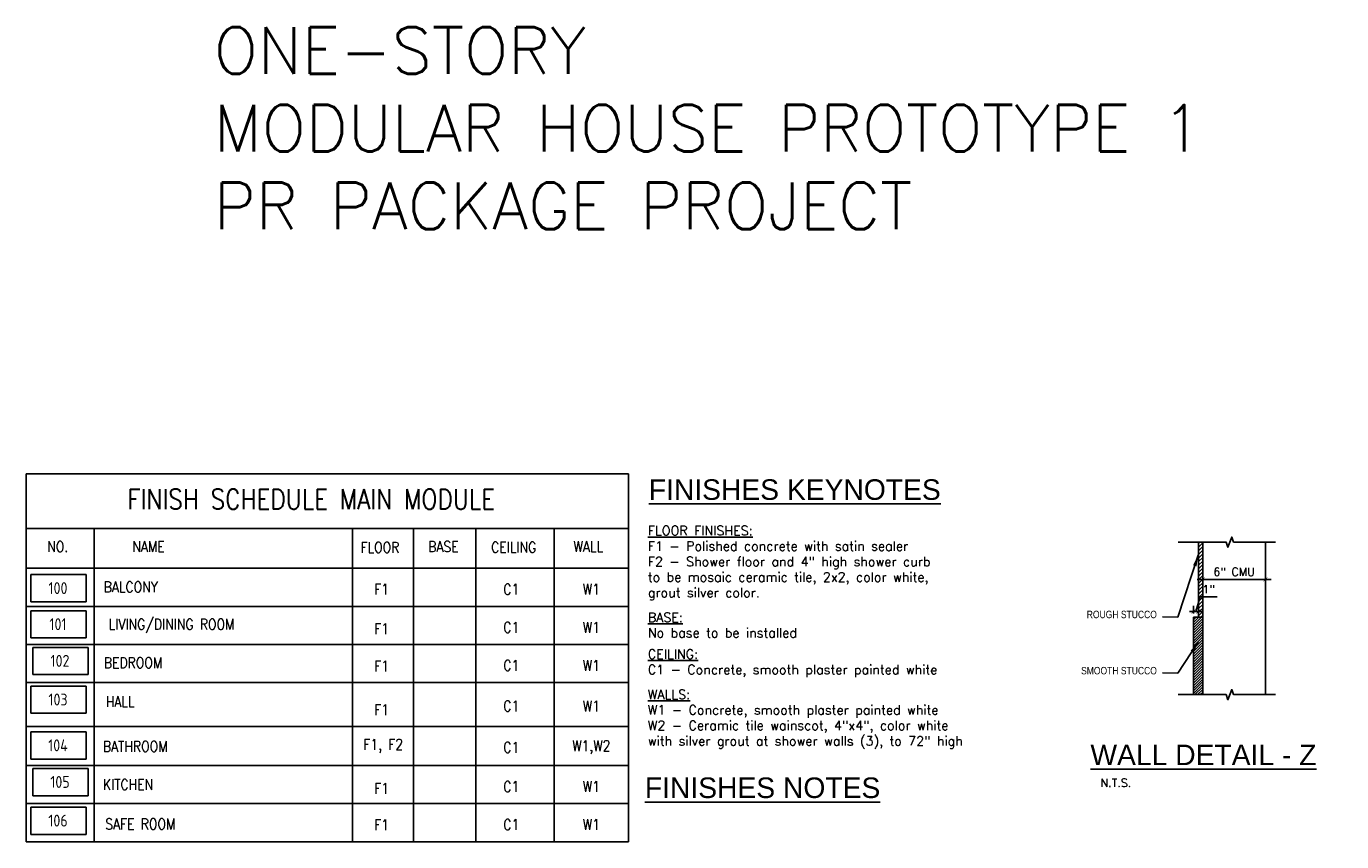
# Model space of a CAD drawing. Header units: inches. Extents: x -3803 to 30266, y -3756 to 4522.
# Tile 5 of 47: x 23293 to 24000, y 1399 to 1837. Entities that reach past the tile are written whole.
import ezdxf
from ezdxf.enums import TextEntityAlignment as Align

# ---------------------------------------------------------------- set-up
doc = ezdxf.new("R2010")
doc.units = ezdxf.units.IN
doc.header["$LTSCALE"] = 0.011
doc.header["$MEASUREMENT"] = 0
doc.layers.get('0').update_dxf_attribs({"linetype": 'CONTINUOUS'})
doc.layers.add('A-STAIRS', color=3, linetype='CONTINUOUS', lineweight=0)
for name, color, linetype in [('Object', 7, 'CONTINUOUS'), ('Pl_a_text', 2, 'CONTINUOUS'), ('SCHEDULE', 7, 'CONTINUOUS'), ('TEXT', 2, 'CONTINUOUS'), ('TXT', 2, 'CONTINUOUS')]:
    doc.layers.add(name, color=color, linetype=linetype)
doc.styles.add('ARCHQUIK', font='archquik.shx')
doc.styles.add('BOLD', font='ARIALN.TTF', dxfattribs={"width": 1.2})
doc.styles.add('ROMANS', font='romans.shx')
doc.styles.add('SCHED-INFO', font='romans.shx', dxfattribs={"width": 0.85, "height": 4})
doc.styles.add('SCHED-TITLE', font='romans.shx', dxfattribs={"width": 0.85, "height": 7.5})
doc.dimstyles.new('Copy of STANDARD', dxfattribs={"dimtxt": 8, "dimasz": 3, "dimexe": 3, "dimexo": 3, "dimgap": 3, "dimtad": 1, "dimrnd": 1, "dimzin": 3, "dimdsep": 46, "dimlunit": 4, "dimtxsty": 'Standard', "dimblk": 'ARCHTICK', "dimcen": 3, "dimdle": 3, "dimadec": 0, "dimazin": 0, "dimtfac": 1, "dimtix": 1, "dimtofl": 0, "dimtmove": 1, "dimatfit": 3, "dimfxl": 3, "dimtolj": 1, "dimtzin": 0, "dimlwd": -1, "dimlwe": -1, "dimarcsym": 0})

# ---------------------------------------------------------------- blocks, each defined once
blk = doc.blocks.new('_ArchTick')
at = {"color": 0, "linetype": 'ByBlock', "const_width": 0.15}
blk.add_lwpolyline([(-0.5, -0.5), (0.5, 0.5)], dxfattribs=at)

msp = doc.modelspace()

# ---------------------------------------------------------------- hatches: boundary and pattern name
at = {"layer": 'A-STAIRS', "ltscale": 10, "true_color": 0xc7c8ca}
h = msp.add_hatch(dxfattribs=at)
h.set_pattern_fill('ANSI31', color=9, scale=11)
h.paths.add_polyline_path([(23925.4263503, 1539.6637662), (23923.1434568, 1539.6637662), (23923.1434568, 1526.9883676), (23924.1290694, 1530.2737429), (23925.4263503, 1530.2737429)])
h.paths.add_polyline_path([(23925.4263503, 1559.7299505), (23923.1434568, 1559.7299505), (23923.1434568, 1539.6637662), (23925.4263503, 1539.6637662)])
h.paths.add_polyline_path([(23925.4263503, 1530.2737429), (23924.1290694, 1530.2737429), (23923.1434568, 1526.9883676), (23923.1434568, 1522.4195763), (23925.4263503, 1522.4195763)])
h.paths.add_polyline_path([(23925.4263503, 1522.4195763), (23923.1434568, 1522.4195763), (23923.1434568, 1521.3113688), (23923.1434568, 1519.3113688), (23925.4263503, 1519.3113688)])
h = msp.add_hatch(dxfattribs=at)
h.set_pattern_fill('ANSI31', color=9, scale=8)
h.paths.add_polyline_path([(23925.4263503, 1519.3113688), (23920.402182, 1519.3113688), (23920.402182, 1477.6802297), (23925.4263503, 1477.6802297)])

# ---------------------------------------------------------------- linework, layer by layer
at = {"ltscale": 10}
for p, q in [((23923.1434568, 1559.7299505), (23923.1434568, 1519.3113688)), ((23925.4263503, 1559.7299505), (23925.4263503, 1519.3113688)), ((23959.1417246, 1559.7299505), (23959.1417246, 1477.6802297)), ((23925.4263503, 1519.3113688), (23920.402182, 1519.3113688)), ((23920.402182, 1519.3113688), (23920.402182, 1477.6802297)), ((23925.4263503, 1519.3113688), (23925.4263503, 1477.6802297))]:
    msp.add_line(p, q, dxfattribs=at)
at = {"color": 4, "ltscale": 10}
for p, q in [((23922.4263503, 1539.6637662), (23962.1417246, 1539.6637662)), ((23925.4263503, 1538.4068193), (23925.4263503, 1536.6637662)), ((23959.1417246, 1538.4068193), (23959.1417246, 1536.6637662)), ((23921.7728194, 1522.4195763), (23924.1290694, 1530.2737429)), ((23924.1290694, 1530.2737429), (23933.1707361, 1530.2737429)), ((23920.402182, 1522.4195763), (23918.402182, 1522.4195763)), ((23920.402182, 1521.3113688), (23920.402182, 1525.4195763)), ((23920.402182, 1522.4195763), (23923.1434568, 1522.4195763)), ((23920.402182, 1522.4195763), (23923.1434568, 1522.4195763)), ((23923.1434568, 1521.3113688), (23923.1434568, 1525.4195763)), ((23923.1434568, 1522.4195763), (23925.1434568, 1522.4195763))]:
    msp.add_line(p, q, dxfattribs=at)
at = {"layer": 'Object', "linetype": 'Continuous'}
for points in [[(23964.4750769, 1559.7299505), (23941.9894963, 1559.7299505), (23940.9894963, 1562.4774279), (23938.9894963, 1556.9824731), (23937.9894963, 1559.7299505), (23912.3205248, 1559.7299505)], [(23964.4750769, 1477.6802297), (23941.9894963, 1477.6802297), (23940.9894963, 1480.4277071), (23938.9894963, 1474.9327523), (23937.9894963, 1477.6802297), (23912.3205248, 1477.6802297)]]:
    msp.add_lwpolyline(points, dxfattribs=at)
at = {"layer": 'SCHEDULE'}
for p, q in [((23293.1788399, 1596.3956728), (23616.8860848, 1596.3956728)), ((23293.1788399, 1398.5884284), (23293.1788399, 1596.3956728)), ((23616.8860848, 1398.5884284), (23616.8860848, 1596.3956728)), ((23293.1788399, 1567.1127284), (23616.8860848, 1567.1127284)), ((23329.6346624, 1443.2823832), (23329.6346624, 1567.1127284)), ((23468.408591, 1398.5884284), (23468.408591, 1567.1127284)), ((23501.1866771, 1398.5884284), (23501.1866771, 1567.1127284)), ((23534.7044879, 1398.5884284), (23534.7044879, 1567.1127284)), ((23576.8962762, 1398.5884284), (23576.8962762, 1567.1127284)), ((23293.1788399, 1545.6482145), (23616.8860848, 1545.6482145)), ((23293.1788399, 1525.1636323), (23616.8860848, 1525.1636323)), ((23293.1788399, 1504.6790502), (23616.8860848, 1504.6790502)), ((23293.1788399, 1484.1944681), (23616.8860848, 1484.1944681)), ((23329.6346624, 1398.5884284), (23329.6346624, 1481.5637679)), ((23293.1788399, 1460.6398934), (23616.8860848, 1460.6398934)), ((23293.1788399, 1439.5575926), (23616.8860848, 1439.5575926)), ((23293.1788399, 1419.0730105), (23616.8860848, 1419.0730105)), ((23293.1788399, 1398.5884284), (23616.8860848, 1398.5884284))]:
    msp.add_line(p, q, dxfattribs=at)
at = {"layer": 'TEXT'}
for p, q in [((23325.2818353, 1542.2279178), (23295.5680077, 1542.2279178)), ((23295.5680077, 1542.2279178), (23295.5680077, 1527.6120988)), ((23325.2818353, 1542.2279178), (23325.2818353, 1527.6120988)), ((23325.2818353, 1527.6120988), (23295.5680077, 1527.6120988)), ((23325.2818353, 1522.7856311), (23295.5680077, 1522.7856311)), ((23295.5680077, 1522.7856311), (23295.5680077, 1508.169812)), ((23325.2818353, 1522.7856311), (23325.2818353, 1508.169812)), ((23325.2818353, 1508.169812), (23295.5680077, 1508.169812)), ((23326.3577706, 1503.0752089), (23296.6439431, 1503.0752089)), ((23296.6439431, 1503.0752089), (23296.6439431, 1488.4593898)), ((23326.3577706, 1503.0752089), (23326.3577706, 1488.4593898)), ((23326.3577706, 1488.4593898), (23296.6439431, 1488.4593898)), ((23325.2818353, 1482.2896706), (23295.5680077, 1482.2896706)), ((23295.5680077, 1482.2896706), (23295.5680077, 1467.6738515)), ((23325.2818353, 1482.2896706), (23325.2818353, 1467.6738515)), ((23325.2818353, 1467.6738515), (23295.5680077, 1467.6738515)), ((23295.5680077, 1457.6641734), (23295.5680077, 1443.0483544)), ((23325.2818353, 1457.6641734), (23295.5680077, 1457.6641734)), ((23325.2818353, 1457.6641734), (23325.2818353, 1443.0483544)), ((23325.2818353, 1443.0483544), (23295.5680077, 1443.0483544)), ((23326.3577706, 1437.9537512), (23296.6439431, 1437.9537512)), ((23296.6439431, 1437.9537512), (23296.6439431, 1423.3379322)), ((23326.3577706, 1437.9537512), (23326.3577706, 1423.3379322)), ((23326.3577706, 1423.3379322), (23296.6439431, 1423.3379322)), ((23325.2818353, 1417.1682129), (23295.5680077, 1417.1682129)), ((23295.5680077, 1417.1682129), (23295.5680077, 1402.5523939)), ((23325.2818353, 1417.1682129), (23325.2818353, 1402.5523939)), ((23325.2818353, 1402.5523939), (23295.5680077, 1402.5523939))]:
    msp.add_line(p, q, dxfattribs=at)

# ---------------------------------------------------------------- block references
at = {"color": 4, "ltscale": 10, "xscale": 2, "yscale": 2, "zscale": 2, "rotation": 180}
for p in [(23925.4263503, 1539.6637662), (23923.1434568, 1522.4195763)]:
    msp.add_blockref('_ArchTick', p, dxfattribs=at)
at = {"color": 4, "ltscale": 10, "xscale": 2, "yscale": 2, "zscale": 2}
for p in [(23959.1417246, 1539.6637662), (23920.402182, 1522.4195763)]:
    msp.add_blockref('_ArchTick', p, dxfattribs=at)

# ---------------------------------------------------------------- texts
at = {"color": 2, "ltscale": 10, "char_height": 4.375, "attachment_point": 5, "style": 'ROMANS'}
for s, insert in [('\\A1;6" CMU', (23942.2840374, 1543.7679328)), ('\\A1;1"', (23928.6499028, 1534.3779096)), ('\\A1;N.T.S.', (23878.7820457, 1430.2768077))]:
    msp.add_mtext(s, dxfattribs=dict(at, insert=insert))
at = {"layer": 'Pl_a_text', "color": 1, "style": 'BOLD', "width": 1.2}
for s, p in [('%%uFINISHES KEYNOTES', (23627.7190165, 1582.468595)), ('%%UWALL DETAIL - Z', (23865.0803791, 1439.765866)), ('%%UFINISHES NOTES', (23625.6154585, 1422.093172))]:
    msp.add_text(s, height=11.046975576, dxfattribs=at).set_placement(p)
at = {"layer": 'SCHEDULE', "color": 3, "style": 'SCHED-TITLE', "width": 0.85}
msp.add_text('FINISH SCHEDULE MAIN MODULE', height=10.762712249, dxfattribs=at).set_placement((23446.3157606, 1582.7976696), align=Align.MIDDLE)
at = {"layer": 'SCHEDULE', "color": 2, "style": 'SCHED-INFO', "width": 0.85}
for s, height, p in [('NO.', 5.7401132, (23310.0744514, 1557.2836933)), ('NAME', 5.7401132, (23358.8533252, 1557.2836933)), ('FLOOR', 5.7401132, (23483.2350785, 1556.886146)), ('BASE', 5.7401132, (23517.3612924, 1557.2836933)), ('CEILING', 5.7401132, (23555.1271261, 1556.9717038)), ('WALL', 5.7401132, (23595.214182, 1557.2836933)), ('BALCONY', 5.7401132, (23349.3086933, 1535.6130787)), ('F1', 5.7401132, (23484.0980362, 1534.3398049)), ('C1', 5.7401132, (23553.8494375, 1534.3398049)), ('W1', 5.7401132, (23596.8460948, 1534.3398049)), ('LIVING/DINING ROOM', 5.740113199, (23371.2610436, 1515.1197965)), ('F1', 5.7401132, (23484.0975945, 1513.1473698)), ('C1', 5.7401132, (23553.8494375, 1513.8552228)), ('W1', 5.7401132, (23596.8460948, 1513.8552228)), ('BEDROOM', 5.7401132, (23350.5673272, 1494.8544881)), ('F1', 5.7401132, (23484.0975945, 1493.0417267)), ('C1', 5.7401132, (23553.8494375, 1493.3706407)), ('W1', 5.7401132, (23596.8460948, 1493.3706407)), ('HALL', 5.7401132, (23343.6445526, 1473.9218222)), ('F1', 5.7401132, (23484.0975945, 1469.5691978)), ('C1', 5.7401132, (23553.8494375, 1471.5421688)), ('W1', 5.7401132, (23596.8460948, 1471.5421688)), ('BATHROOM', 5.7401132, (23351.7442604, 1449.8172065)), ('F1, F2', 5.7401132, (23484.9816941, 1450.0258858)), ('C1', 5.7401132, (23553.8494375, 1449.3314838)), ('W1,W2', 5.7401132, (23596.8460948, 1449.3314838)), ('KITCHEN', 5.7401132, (23347.8521837, 1429.3534081)), ('F1', 5.7401132, (23484.0975945, 1427.2908375)), ('C1', 5.7401132, (23553.8494375, 1428.249183)), ('W1', 5.7401132, (23596.8460948, 1428.249183)), ('SAFE ROOM', 5.7401132, (23354.4610013, 1408.114116)), ('F1', 5.7401132, (23484.0975945, 1407.6220793)), ('C1', 5.7401132, (23553.8494375, 1407.7646009)), ('W1', 5.7401132, (23596.8460948, 1407.7646009))]:
    msp.add_text(s, height=height, dxfattribs=at).set_placement(p, align=Align.MIDDLE)
at = {"layer": 'TEXT', "color": 2}
for s, insert, char_height, width, attachment_point in [('{\\Fromans|c0;ONE-STORY \\PMODULAR HOUSE PROTOTYPE 1\\PPR PACKAGE PROJECT}', (23394.0148559, 1836.7227473), 25.0885095, 860.727240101, 1), ('{\\fTechnic|b0|i0|c2|p2;ROUGH STUCCO}', (23900.7900807, 1522.8120201), 4.000692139, 137.254255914, 3), ('{\\fTechnic|b0|i0|c2|p2;SMOOTH STUCCO}', (23900.7900807, 1492.5920193), 4.000692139, 137.254255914, 3)]:
    msp.add_mtext(s, dxfattribs=dict(at, insert=insert, char_height=char_height, width=width, attachment_point=attachment_point))
at = {"layer": 'TEXT', "style": 'ARCHQUIK'}
for tag, p in [('100', (23310.1990348, 1534.9986349)), ('101', (23310.1990348, 1515.5563482)), ('102', (23311.2749701, 1495.845926)), ('103', (23310.1990348, 1475.0603877)), ('104', (23310.1990348, 1450.4348905)), ('105', (23311.2749701, 1430.7244683)), ('106', (23310.1990348, 1409.9389301))]:
    msp.add_attdef(tag, text='XXX', height=6.39442083, dxfattribs=at).set_placement(p, align=Align.MIDDLE)
at = {"layer": 'TXT', "char_height": 5, "width": 367.523761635, "attachment_point": 4, "style": 'ROMANS'}
for s, insert in [('{\\LFLOOR FINISHES:\\P}F1 - Polished concrete with satin sealer\\PF2 - Shower floor and 4" high shower curb \\Pto be mosaic ceramic tile, 2x2, color white, \\Pgrout silver color. ', (23627.2144217, 1548.4251878)), ('{\\LBASE:\\P}No base to be installed', (23627.2144217, 1515.0884258)), ('{\\LCEILING:\\P}C1 - Concrete, smooth plaster painted white', (23627.2144217, 1494.502978)), ('{\\LWALLS:\\P}W1 - Concrete, smooth plaster painted white\\PW2 - Ceramic tile wainscot, 4"x4", color white\\Pwith silver grout at shower walls (3), to 72" high', (23627.2144217, 1464.4684772))]:
    msp.add_mtext(s, dxfattribs=dict(at, insert=insert))

# ---------------------------------------------------------------- leaders
at = {"layer": 'TEXT', "color": 9, "ltscale": 10, "annotation_type": 0, "has_hookline": 1, "hookline_direction": 1}
for points, text_width in [([(23923.0605866, 1552.7129976), (23912.0700768, 1519.4409472), (23903.7900807, 1519.5639015)], 41.2878448), ([(23923.0605866, 1505.8716548), (23912.0700768, 1489.2209464), (23903.7900807, 1489.3439007)], 45.4230631)]:
    msp.add_leader(points, dimstyle='Copy of STANDARD', override={"dimasz": 6, "dimtad": 0}, dxfattribs=dict(at, text_width=text_width))

doc.saveas('drawing.dxf')
